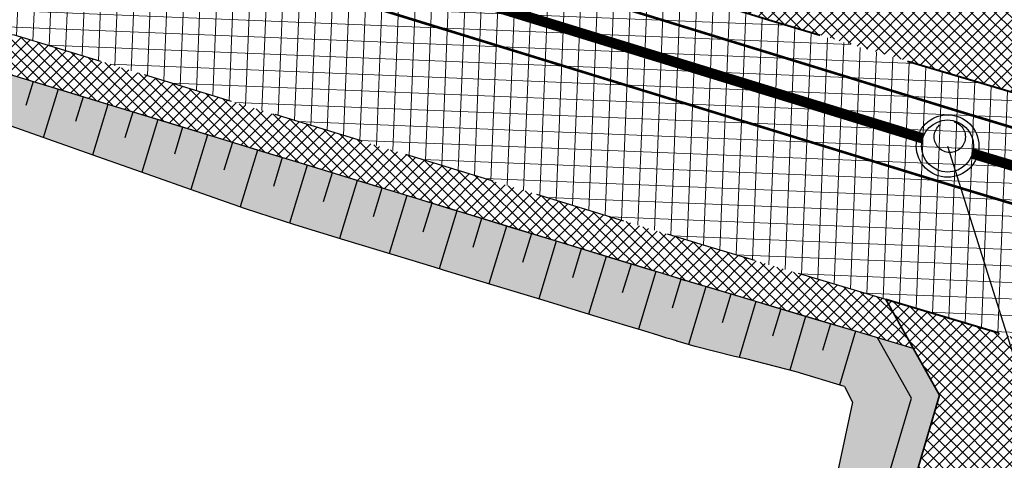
# Model space of a CAD drawing. Header units: metres. Extents: x 7331444 to 14836576, y 5479641 to 11132379.
# Tile 10 of 53: x 7417987 to 7418006, y 5566103 to 5566111. Entities that reach past the tile are written whole.
import ezdxf

# ---------------------------------------------------------------- set-up
doc = ezdxf.new("R2010")
doc.units = ezdxf.units.M
for name, pattern in [('1.5_0.5', [2, 1.5, -0.5]), ('ACAD_ISO02W100', [15, 12, -3]), ('DASHED', [0.75, 0.5, -0.25]), ('DASHED2', [0.375, 0.25, -0.125])]:
    doc.linetypes.add(name, pattern=pattern)
for name, color, linetype, lineweight in [('$Koncepcja', 10, 'Continuous', 35), ('$Wymiarowanie', 7, 'Continuous', 9), ('projekt KS', 44, 'Continuous', 30)]:
    doc.layers.add(name, color=color, linetype=linetype, lineweight=lineweight)
for name, color, linetype in [('$ODNOŚNIKI', 7, 'Continuous'), ('$wysarzenie', 7, 'Continuous'), ('C-DROGI-KORYTARZE', 7, 'Continuous'), ('Zakres', 7, 'Continuous')]:
    doc.layers.add(name, color=color, linetype=linetype)
pattern_1 = [(45, (0, 0), (-0.1122532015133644, 0.1122532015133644), []), (135, (0, 0), (-0.1122532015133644, -0.1122532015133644), [])]

# ---------------------------------------------------------------- blocks, each defined once
blk = doc.blocks.new('droga Potiebni')
at = {"layer": '$Koncepcja', "lineweight": 9, "transparency": 33554610}
h = blk.add_hatch(dxfattribs=at)
h.set_pattern_fill('ANSI37', color=253, scale=0.05)
h.set_pattern_definition(pattern_1)
h.paths.add_polyline_path([(7418342.136191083, 5566068.521620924), (7418341.406388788, 5566067.771159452), (7418358.945224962, 5566067.782246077), (7418358.944750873, 5566068.532245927)])
edge = h.paths.add_edge_path()
edge.add_line((7418225.188944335, 5566066.654371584), (7418224.479174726, 5566065.879449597))
edge.add_line((7418224.479174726, 5566065.879449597), (7418271.463018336, 5566067.499672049))
edge.add_arc((7418285.145300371, 5565670.735509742), 397.0000067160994, 90.03621774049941, 91.97504351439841, ccw=False)
edge.add_line((7418284.894349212, 5566067.735437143), (7418335.299169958, 5566067.767298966))
edge.add_line((7418335.299169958, 5566067.767298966), (7418334.523200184, 5566068.516808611))
edge.add_line((7418334.523200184, 5566068.516808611), (7418284.893875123, 5566068.485436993))
edge.add_arc((7418285.145300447, 5565670.735505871), 397.7500105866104, 90.03621775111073, 91.975043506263)
edge.add_line((7418271.437170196, 5566068.249226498), (7418225.188944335, 5566066.654371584))
h.paths.add_polyline_path([(7418186.852285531, 5566065.332344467), (7418186.135887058, 5566064.550185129), (7418218.406082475, 5566065.670021), (7418217.611284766, 5566066.393058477)])
edge = h.paths.add_edge_path()
edge.add_line((7418145.709186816, 5566065.964820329), (7418144.84892375, 5566065.31860538))
edge.add_arc((7418165.883506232, 5566226.955687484), 162.9999999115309, 262.5855022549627, 271.9750435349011)
edge.add_line((7418171.501168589, 5566064.052520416), (7418180.069423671, 5566064.347993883))
edge.add_line((7418180.069423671, 5566064.347993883), (7418179.274625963, 5566065.07103136))
edge.add_line((7418179.274625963, 5566065.07103136), (7418171.475320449, 5566064.802074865))
edge.add_arc((7418165.883506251, 5566226.955687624), 162.2500000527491, 262.8573018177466, 271.97504352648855, ccw=False)
edge = h.paths.add_edge_path()
edge.add_line((7418092.703852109, 5566079.447643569), (7418099.899301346, 5566077.302837))
edge.add_line((7418099.899301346, 5566077.302837), (7418098.952632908, 5566076.806415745))
edge.add_line((7418098.952632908, 5566076.806415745), (7418100.676673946, 5566076.293585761))
edge.add_line((7418100.676673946, 5566076.293585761), (7418100.151921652, 5566077.227536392))
edge.add_line((7418100.151921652, 5566077.227536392), (7418107.355813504, 5566075.080213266))
edge.add_line((7418107.355813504, 5566075.080213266), (7418106.414771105, 5566074.586742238))
edge.add_line((7418106.414771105, 5566074.586742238), (7418119.410269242, 5566070.721125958))
edge.add_arc((7418165.883502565, 5566226.955674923), 162.9999868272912, 253.4344634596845, 254.1244864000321)
edge.add_line((7418121.295153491, 5566070.172784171), (7418120.76378477, 5566071.105524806))
edge.add_arc((7418125.781728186, 5566090.312614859), 19.85175217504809, 251.929895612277, 255.35846495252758, ccw=False)
edge.add_line((7418119.624103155, 5566071.439996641), (7418092.703852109, 5566079.447643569))
h.paths.add_polyline_path([(7418085.553761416, 5566081.574496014), (7418084.601663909, 5566081.075227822), (7418093.231720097, 5566078.508147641), (7418092.703852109, 5566079.447643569)])
h.paths.add_polyline_path([(7417955.25261023, 5566119.894205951), (7417954.731849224, 5566120.837222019), (7417952.072061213, 5566121.648727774), (7417950.917479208, 5566121.21686165)])
h.paths.add_polyline_path([(7417973.248931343, 5566114.415681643), (7417972.71968353, 5566115.349103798), (7417961.914985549, 5566118.645635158), (7417960.986873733, 5566118.167611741)])
h.paths.add_polyline_path([(7418004.335007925, 5566104.951195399), (7418003.833081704, 5566105.882974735), (7418000.350337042, 5566106.918945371), (7417979.939159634, 5566113.14642961), (7417978.998199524, 5566112.661788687), (7418000.133984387, 5566106.200823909)])
h.paths.add_polyline_path([(7418034.141393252, 5566096.105240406), (7418033.627149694, 5566097.02048766), (7418011.033960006, 5566103.741015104), (7418010.106381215, 5566103.254604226)])
h.paths.add_polyline_path([(7418049.982115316, 5566091.373093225), (7418049.44811808, 5566092.323497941), (7418040.828027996, 5566094.878528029), (7418039.903389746, 5566094.393659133)])
h.paths.add_polyline_path([(7418056.655125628, 5566090.170629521), (7418055.730487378, 5566089.685760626), (7418078.880751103, 5566082.776959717), (7418078.352883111, 5566083.716455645)])
edge = h.paths.add_edge_path()
edge.add_line((7417934.69042922, 5566226.177766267), (7417935.405242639, 5566226.953943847))
edge.add_arc((7417338.293490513, 5566199.336974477), 597.7500661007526, 2.648095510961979, 3.15946188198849)
edge.add_line((7417935.134982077, 5566232.282011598), (7417934.182876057, 5566249.584045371))
edge.add_line((7417934.182876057, 5566249.584045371), (7417933.434009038, 5566249.542836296))
edge.add_line((7417933.434009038, 5566249.542836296), (7417934.38612207, 5566232.240675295))
edge.add_arc((7417321.434714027, 5566198.43656751), 613.8828441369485, 2.590062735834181, 3.1566493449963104, ccw=False)
edge = h.paths.add_edge_path()
edge.add_line((7417935.291440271, 5566199.782434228), (7417936.0442969, 5566200.525805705))
edge.add_arc((7417365.660591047, 5566199.484340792), 570.3846566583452, 0.1046163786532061, 2.007149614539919)
edge.add_line((7417935.695296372, 5566219.461609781), (7417934.929794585, 5566220.174430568))
edge.add_arc((7417344.818711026, 5566199.50978982), 590.4727921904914, 0.02645570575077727, 2.0055767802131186, ccw=False)
edge = h.paths.add_edge_path()
edge.add_line((7417934.64721982, 5566145.274781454), (7417935.404415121, 5566146.082126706))
edge.add_line((7417935.404415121, 5566146.082126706), (7417935.994058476, 5566191.644613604))
edge.add_arc((7417913.758307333, 5566192.052268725), 22.23948766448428, 358.9496958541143, 362.5098428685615)
edge.add_line((7417935.976460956, 5566193.026158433), (7417935.267433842, 5566193.752194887))
edge.add_arc((7417338.29364139, 5566199.336976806), 596.9999151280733, 359.2626479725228, 359.464004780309, ccw=False)
edge.add_line((7417935.244120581, 5566191.654265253), (7417934.64721982, 5566145.274781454))
edge = h.paths.add_edge_path()
edge.add_line((7417935.859142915, 5566138.591439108), (7417934.931456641, 5566139.461500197))
edge.add_arc((7417957.622651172, 5566143.217787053), 23.00000000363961, 189.3994690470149, 238.5827673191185)
edge.add_line((7417945.633525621, 5566123.589723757), (7417945.137462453, 5566124.800877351))
edge.add_arc((7417957.62166217, 5566143.21679123), 22.24862077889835, 191.9989567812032, 235.866544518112, ccw=False)
h = blk.add_hatch(dxfattribs=at)
h.set_pattern_fill('ANSI37', color=253, scale=0.05)
h.set_pattern_definition([(45, (7418366.502168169, 5566070.787023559), (-0.1122532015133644, 0.1122532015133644), []), (135, (7418366.502168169, 5566070.787023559), (-0.1122532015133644, -0.1122532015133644), [])])
edge = h.paths.add_edge_path()
edge.add_line((7418126.193701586, 5566076.50210066), (7418126.028718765, 5566075.88403812))
edge.add_line((7418126.028718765, 5566075.88403812), (7418127.091665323, 5566074.049652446))
edge.add_arc((7418205.227787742, 5566388.18051369), 323.7027210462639, 256.0318580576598, 256.5401508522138)
edge.add_line((7418129.88147859, 5566073.368847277), (7418131.634956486, 5566074.505029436))
edge.add_line((7418131.634956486, 5566074.505029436), (7418131.76408197, 5566075.142562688))
edge.add_arc((7418166.195316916, 5566228.307697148), 156.9874783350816, 255.23781033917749, 257.3306262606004, ccw=False)
h.paths.add_polyline_path([(7418104.420617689, 5566082.900360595), (7418104.23507018, 5566082.277434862), (7418105.244155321, 5566080.412292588), (7418119.886141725, 5566076.056915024), (7418121.688969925, 5566077.074645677), (7418121.860701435, 5566077.717990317)])
h.paths.add_polyline_path([(7418075.935844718, 5566091.373388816), (7418075.734598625, 5566090.696836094), (7418076.716432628, 5566088.898094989), (7418091.40253502, 5566084.529594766), (7418093.268481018, 5566085.539508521), (7418093.4540364, 5566086.162460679)])
h.paths.add_polyline_path([(7418036.681386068, 5566103.049945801), (7418036.493178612, 5566102.417226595), (7418037.506104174, 5566100.561525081), (7418069.616051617, 5566091.010160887), (7418071.421374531, 5566091.97983957), (7418071.622620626, 5566092.656392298)])
h.paths.add_polyline_path([(7418006.780740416, 5566111.944528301), (7418006.595310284, 5566111.321145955), (7418007.608235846, 5566109.465444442), (7418030.317462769, 5566102.699844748), (7418032.179954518, 5566103.70023007), (7418032.324180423, 5566104.346031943)])
h.paths.add_polyline_path([(7417977.523674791, 5566118.588184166), (7417978.066085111, 5566118.423066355), (7418000.419594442, 5566111.603764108), (7418002.28208619, 5566112.604149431), (7418002.467408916, 5566113.227170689), (7417976.684746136, 5566121.091984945), (7417976.490881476, 5566120.444608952)])
h.paths.add_polyline_path([(7417966.316046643, 5566124.275538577), (7417966.115415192, 5566123.679005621), (7417967.077260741, 5566121.776605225), (7417967.843322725, 5566121.541686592), (7417969.860948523, 5566120.926176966), (7417970.329594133, 5566120.783110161), (7417972.179284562, 5566121.73307414), (7417972.380658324, 5566122.405169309)])
edge = h.paths.add_edge_path()
edge.add_line((7417960.017704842, 5566124.260774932), (7417961.855259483, 5566125.128517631))
edge.add_line((7417961.855259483, 5566125.128517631), (7417962.070148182, 5566125.772379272))
edge.add_line((7417962.070148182, 5566125.772379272), (7417957.805658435, 5566127.502725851))
edge.add_arc((7417996.717851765, 5566217.282811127), 97.85000000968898, 242.1726807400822, 246.56728317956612, ccw=False)
edge.add_arc((7417957.625297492, 5566143.219720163), 14.10294496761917, 190.1287739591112, 242.1668389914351, ccw=False)
edge.add_arc((7418040.068907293, 5566157.937750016), 97.849999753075, 179.2629770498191, 190.1229322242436, ccw=False)
edge.add_line((7417942.227003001, 5566159.19640654), (7417942.647062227, 5566191.840309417))
edge.add_arc((7417338.299895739, 5566199.337098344), 604.3936626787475, 359.2892953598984, 360.8237091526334)
edge.add_line((7417942.631100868, 5566208.025826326), (7417940.481320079, 5566207.994917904))
edge.add_arc((7417338.293559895, 5566199.33697791), 602.2499966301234, -0.7106499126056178, 0.8237119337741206, ccw=False)
edge.add_line((7417940.497232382, 5566191.867353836), (7417940.077188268, 5566159.224636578))
edge.add_arc((7418040.068907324, 5566157.937750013), 99.99999978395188, 179.2626479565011, 190.1229322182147)
edge.add_arc((7417957.6231303, 5566143.218137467), 16.25053326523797, 190.1238515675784, 242.2371733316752)
edge.add_arc((7417995.526063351, 5566214.688358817), 97.14932553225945, 242.0909433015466, 248.5614657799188)
edge = h.paths.add_edge_path()
edge.add_line((7418315.601277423, 5566075.154849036), (7418315.6016883, 5566074.504849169))
edge.add_line((7418315.6016883, 5566074.504849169), (7418317.102636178, 5566073.005797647))
edge.add_line((7418317.102636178, 5566073.005797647), (7418360.357815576, 5566073.033140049))
edge.add_arc((7418360.354022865, 5566079.033138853), 6.000000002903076, 270.0362177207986, 360.4009435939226)
edge.add_line((7418366.353875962, 5566079.075125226), (7418366.279309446, 5566089.7306798))
edge.add_line((7418366.279309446, 5566089.7306798), (7418364.255086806, 5566089.7306798))
edge.add_line((7418364.255086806, 5566089.7306798), (7418364.351359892, 5566079.017410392))
edge.add_arc((7418360.551513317, 5566078.983263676), 3.799999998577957, -89.96378230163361, 0.5148655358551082, ccw=False)
edge.add_line((7418360.553915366, 5566075.183264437), (7418315.601277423, 5566075.154849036))
h.paths.add_polyline_path([(7418282.662164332, 5566075.127874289), (7418282.67155895, 5566074.477707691), (7418284.193110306, 5566072.984389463), (7418309.602637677, 5566073.001056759), (7418311.1016892, 5566074.502004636), (7418311.101278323, 5566075.152004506)])
edge = h.paths.add_edge_path()
edge.add_line((7418260.677983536, 5566074.532170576), (7418260.701322, 5566073.893972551))
edge.add_line((7418260.701322, 5566073.893972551), (7418262.25513735, 5566072.449791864))
edge.add_line((7418262.25513735, 5566072.449791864), (7418271.28208129, 5566072.746553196))
edge.add_arc((7418285.145299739, 5565670.735532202), 402.2499842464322, 91.20311347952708, 91.97504354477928, ccw=False)
edge.add_line((7418276.699358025, 5566072.896838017), (7418278.172028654, 5566074.412691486))
edge.add_line((7418278.172028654, 5566074.412691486), (7418278.159943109, 5566075.059325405))
edge.add_arc((7418281.852594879, 5565771.190614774), 303.891146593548, 90.69623143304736, 92.00735069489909)
edge.add_line((7418271.207983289, 5566074.895275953), (7418260.677983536, 5566074.532170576))
edge = h.paths.add_edge_path()
edge.add_line((7418217.669552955, 5566070.897742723), (7418219.095879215, 5566072.43410387))
edge.add_line((7418219.095879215, 5566072.43410387), (7418219.070972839, 5566073.104707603))
edge.add_line((7418219.070972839, 5566073.104707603), (7418171.246133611, 5566071.448124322))
edge.add_arc((7418165.884479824, 5566226.968010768), 155.6122823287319, 258.9910797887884, 271.97452889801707, ccw=False)
edge.add_line((7418136.168475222, 5566074.219388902), (7418136.039231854, 5566073.581273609))
edge.add_line((7418136.039231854, 5566073.581273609), (7418137.216103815, 5566071.836438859))
edge.add_arc((7418165.878521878, 5566226.640124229), 157.4347967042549, 259.5102875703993, 271.9808144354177)
edge.add_line((7418171.320231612, 5566069.299401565), (7418217.669552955, 5566070.897742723))
h.paths.add_polyline_path([(7418223.568588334, 5566073.252447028), (7418223.592778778, 5566072.601119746), (7418225.149713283, 5566071.155693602), (7418254.761198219, 5566072.176835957), (7418256.204327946, 5566073.72952056), (7418256.180453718, 5566074.382369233)])
h = blk.add_hatch(dxfattribs=at)
h.set_pattern_fill('ANSI37', color=253, scale=0.05)
h.set_pattern_definition([(45, (-28.77779160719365, 11.58044310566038), (-0.1122532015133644, 0.1122532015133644), []), (135, (-28.77779160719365, 11.58044310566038), (-0.1122532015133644, -0.1122532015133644), [])])
h.paths.add_polyline_path([(7418004.241393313, 5566113.620155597), (7418002.719008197, 5566114.073001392), (7418002.28208619, 5566112.604149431), (7418000.41821336, 5566111.603022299), (7418007.608235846, 5566109.465444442), (7418006.595312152, 5566111.321152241), (7418007.032232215, 5566112.789997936)])
h = blk.add_hatch(dxfattribs=at)
h.set_pattern_fill('ANSI37', color=253, scale=0.05)
h.set_pattern_definition(pattern_1)
h.paths.add_polyline_path([(7418009.178802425, 5566102.768193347), (7418011.033960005, 5566103.741015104), (7418003.833081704, 5566105.882974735), (7418004.864440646, 5566104.047368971), (7418004.201475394, 5566101.806230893), (7418008.542195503, 5566100.616158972)])
at = {"layer": '$Wymiarowanie', "lineweight": 9, "ltscale": 5, "transparency": 33554585}
h = blk.add_hatch(dxfattribs=at)
h.set_pattern_fill('ANSI37', color=253, scale=0.09999999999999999, angle=42.69633868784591)
h.set_pattern_definition([(87.6963386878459, (0, 0), (-0.3172434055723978, 0.01276211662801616), []), (177.6963386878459, (0, 0), (-0.01276211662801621, -0.3172434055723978), [])])
edge = h.paths.add_edge_path()
edge.add_line((7417938.676078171, 5566249.83129981), (7417934.182876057, 5566249.584045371))
edge.add_line((7417934.182876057, 5566249.584045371), (7417935.134982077, 5566232.282011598))
edge.add_arc((7417338.293555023, 5566199.336977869), 597.7500015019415, -0.7373520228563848, 3.159461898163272, ccw=False)
edge.add_line((7417935.994058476, 5566191.644613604), (7417935.374493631, 5566143.504119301))
edge.add_arc((7417957.622651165, 5566143.217787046), 22.24999999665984, 179.2626479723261, 253.0329649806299)
edge.add_line((7417951.129623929, 5566121.93626696), (7418000.350337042, 5566106.918945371))
edge.add_line((7418000.350337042, 5566106.918945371), (7418119.624103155, 5566071.439996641))
edge.add_arc((7418165.958122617, 5566227.538543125), 162.8299652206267, 253.4677718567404, 271.9417351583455)
edge.add_line((7418171.475320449, 5566064.802074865), (7418271.437170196, 5566068.249226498))
edge.add_arc((7418285.145300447, 5565670.735505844), 397.7500106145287, 90.03621775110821, 91.97504350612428, ccw=False)
edge.add_line((7418284.893875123, 5566068.485436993), (7418360.509094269, 5566068.533234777))
edge.add_arc((7418360.51288698, 5566062.533235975), 6.000000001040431, 0.7307032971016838, 90.03621772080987, ccw=False)
edge.add_line((7418366.512399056, 5566062.609752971), (7418366.353875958, 5566079.075125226))
edge.add_arc((7418360.354022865, 5566079.033138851), 5.999999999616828, -89.9637822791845, 0.40094362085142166, ccw=False)
edge.add_line((7418360.357815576, 5566073.033140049), (7418284.89103059, 5566072.985436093))
edge.add_arc((7418285.145300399, 5565670.735508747), 402.2500077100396, 90.0362177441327, 91.97504351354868)
edge.add_line((7418271.28208136, 5566072.746553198), (7418171.320231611, 5566069.299401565))
edge.add_arc((7418165.883506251, 5566226.955687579), 157.7500000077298, 253.4344634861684, 271.975043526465, ccw=False)
edge.add_line((7418120.907106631, 5566075.753220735), (7418001.648452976, 5566111.227674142))
edge.add_line((7418001.648452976, 5566111.227674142), (7417967.535706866, 5566121.635529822))
edge.add_arc((7417996.717851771, 5566217.282811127), 100.0000000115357, 242.1726807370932, 253.0329649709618, ccw=False)
edge.add_arc((7417957.46412342, 5566143.101983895), 16.07381722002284, 189.8158901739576, 242.4797227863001, ccw=False)
edge.add_arc((7418040.068907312, 5566157.937750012), 99.99999977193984, 179.2626479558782, 190.1229322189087, ccw=False)
edge.add_line((7417940.077188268, 5566159.224636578), (7417940.493685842, 5566191.586703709))
edge.add_arc((7417338.293556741, 5566199.336977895), 602.2499997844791, 359.2626479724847, 362.9105970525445)
edge.add_arc((7417945.758903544, 5566230.222487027), 6.000000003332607, 93.1594619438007, 182.9105970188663, ccw=False)
edge.add_line((7417945.428213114, 5566236.213367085), (7417948.423650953, 5566236.378712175))
edge.add_line((7417948.423650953, 5566236.378712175), (7417948.203248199, 5566240.371590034))
edge.add_line((7417948.203248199, 5566240.371590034), (7417945.215805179, 5566240.20668625))
edge.add_arc((7417944.885114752, 5566246.197566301), 5.999999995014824, 183.1594619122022, 273.15946191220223, ccw=False)
edge.add_line((7417938.894234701, 5566245.866875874), (7417938.676078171, 5566249.83129981))
at = {"lineweight": 9, "transparency": 33554610}
h = blk.add_hatch(color=253, dxfattribs=at)
h.dxf.hatch_style = 1
edge = h.paths.add_edge_path()
edge.add_line((7418000.133984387, 5566106.200823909), (7417982.910623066, 5566111.455700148))
edge.add_line((7417982.910623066, 5566111.455700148), (7417979.668833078, 5566112.444775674))
edge.add_line((7417979.668833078, 5566112.444775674), (7417978.486568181, 5566111.835850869))
edge.add_line((7417978.486568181, 5566111.835850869), (7417978.283252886, 5566111.170308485))
edge.add_arc((7417985.216932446, 5566109.052151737), 7.250000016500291, 163.0127105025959, 179.1050337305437)
edge.add_line((7417977.967816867, 5566109.165392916), (7417977.902565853, 5566104.988359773))
edge.add_line((7417977.902565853, 5566104.988359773), (7417978.446076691, 5566109.722668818))
edge.add_arc((7417986.758541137, 5566108.096541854), 8.470026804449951, 155.3560158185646, 168.9312896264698, ccw=False)
edge.add_line((7417979.059995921, 5566111.628362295), (7417979.686153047, 5566111.760110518))
edge.add_line((7417979.686153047, 5566111.760110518), (7417985.386067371, 5566109.788446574))
edge.add_line((7417985.386067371, 5566109.788446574), (7417988.601253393, 5566108.65807929))
edge.add_line((7417988.601253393, 5566108.65807929), (7417991.696386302, 5566107.574183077))
edge.add_line((7417991.696386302, 5566107.574183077), (7417995.161714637, 5566106.50349034))
edge.add_line((7417995.161714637, 5566106.50349034), (7417998.228930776, 5566105.570129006))
edge.add_line((7417998.228930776, 5566105.570129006), (7418000.170942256, 5566104.981944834))
edge.add_line((7418000.170942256, 5566104.981944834), (7418002.112774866, 5566104.495242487))
edge.add_line((7418002.112774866, 5566104.495242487), (7418003.038043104, 5566104.211990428))
edge.add_line((7418003.038043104, 5566104.211990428), (7418003.194845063, 5566103.914773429))
edge.add_line((7418003.194845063, 5566103.914773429), (7418001.924989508, 5566097.977668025))
edge.add_arc((7418026.581009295, 5566094.192669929), 24.94484961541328, 171.2725343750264, 185.6059353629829)
edge.add_arc((7418034.653501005, 5566090.444834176), 32.92415173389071, 164.3292695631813, 177.7178202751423, ccw=False)
edge.add_line((7418002.953144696, 5566099.337931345), (7418004.325053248, 5566103.986624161))
edge.add_line((7418004.325053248, 5566103.986624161), (7418003.672345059, 5566105.14830984))
edge.add_line((7418003.672345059, 5566105.14830984), (7418000.133984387, 5566106.200823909))
h = blk.add_hatch(color=253, dxfattribs=at)
h.dxf.hatch_style = 1
edge = h.paths.add_edge_path()
edge.add_line((7418004.864440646, 5566104.047368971), (7418004.360949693, 5566104.943478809))
edge.add_line((7418004.360949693, 5566104.943478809), (7418003.672345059, 5566105.14830984))
edge.add_line((7418003.672345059, 5566105.14830984), (7418004.325053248, 5566103.986624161))
edge.add_line((7418004.325053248, 5566103.986624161), (7418003.078306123, 5566099.772025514))
edge.add_arc((7418034.653550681, 5566090.444181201), 32.92422737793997, 163.5419965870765, 177.7166882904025)
edge.add_line((7418001.755463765, 5566091.755907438), (7418002.254814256, 5566091.730430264))
edge.add_arc((7418034.65267942, 5566090.444196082), 32.42338763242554, 163.5419084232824, 177.7264826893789, ccw=False)
edge.add_line((7418003.557768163, 5566099.630194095), (7418004.201409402, 5566101.80600781))
edge.add_line((7418004.201409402, 5566101.80600781), (7418004.864440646, 5566104.047368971))
at = {"layer": '$Koncepcja', "color": 253, "linetype": 'DASHED2', "lineweight": 25, "ltscale": 7, "flags": 128}
blk.add_lwpolyline([(7418003.833081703, 5566105.882974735), (7418000.350337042, 5566106.918945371), (7417979.929294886, 5566113.149439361)], dxfattribs=at)
at = {"layer": '$Koncepcja', "color": 253, "linetype": 'DASHED', "lineweight": 40, "ltscale": 7, "flags": 128}
for points in [[(7418007.605351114, 5566109.455746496), (7418001.648452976, 5566111.227674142), (7418000.419269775, 5566111.602699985)], [(7418011.033960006, 5566103.741015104), (7418003.833081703, 5566105.882974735)]]:
    blk.add_lwpolyline(points, dxfattribs=at)
at = {"layer": '$Koncepcja', "color": 253, "lineweight": 35, "ltscale": 7, "flags": 128}
blk.add_lwpolyline([(7418004.201409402, 5566101.80600781), (7418004.864440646, 5566104.047368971), (7418003.826952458, 5566105.893883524)], dxfattribs=at)
at = {"color": 253, "lineweight": 25}
for p, q in [((7418000.133984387, 5566106.200823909), (7417978.98307841, 5566112.654000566)), ((7418004.360949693, 5566104.943478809), (7418000.133984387, 5566106.200823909))]:
    blk.add_line(p, q, dxfattribs=at)
at = {"color": 253, "lineweight": 25, "flags": 128}
blk.add_lwpolyline([(7418001.755463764, 5566091.755907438), (7418001.775612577, 5566092.150822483, -0.0592279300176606), (7418003.078306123, 5566099.772025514), (7418004.325053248, 5566103.986624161), (7418003.672345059, 5566105.14830984)], format="xyb", dxfattribs=at)
at = {"layer": 'C-DROGI-KORYTARZE', "color": 253, "linetype": 'Continuous', "lineweight": -3}
for p, q in [((7417988.046002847, 5566109.88888722, 431.1105845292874), (7417987.089530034, 5566110.180708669, 431.1198338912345)), ((7417988.046002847, 5566109.88888722, 430.8105845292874), (7417987.089530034, 5566110.180708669, 430.8198338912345)), ((7417987.462801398, 5566110.066822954, 431.1162242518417), (7417987.323858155, 5566109.611423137, 430.7987922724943)), ((7417987.941037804, 5566109.920912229, 431.1115995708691), (7417987.657027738, 5566108.990041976, 430.4627455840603)), ((7417989.002475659, 5566109.597065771, 431.1013351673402), (7417988.046002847, 5566109.88888722, 431.1105845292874)), ((7417989.002475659, 5566109.597065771, 430.8013351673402), (7417988.046002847, 5566109.88888722, 430.8105845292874)), ((7417988.41927421, 5566109.775001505, 431.1069748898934), (7417988.274207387, 5566109.299531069, 430.7755528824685)), ((7417988.897510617, 5566109.62909078, 431.1023502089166), (7417988.601253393, 5566108.65807929, 430.4255161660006)), ((7417989.958948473, 5566109.305244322, 431.0920858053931), (7417989.002475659, 5566109.597065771, 431.1013351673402)), ((7417989.958948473, 5566109.305244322, 430.7920858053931), (7417989.002475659, 5566109.597065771, 430.8013351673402)), ((7417989.375747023, 5566109.483180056, 431.0977255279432), (7417989.224556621, 5566108.987639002, 430.7523134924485)), ((7417989.853983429, 5566109.337269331, 431.0931008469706), (7417989.545479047, 5566108.326116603, 430.38828674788)), ((7417987.760648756, 5566108.953611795, 430.4586599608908), (7417986.816423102, 5566109.285574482, 430.495889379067)), ((7417990.915421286, 5566109.013422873, 431.082836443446), (7417989.958948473, 5566109.305244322, 431.0920858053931)), ((7417990.915421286, 5566109.013422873, 430.7828364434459), (7417989.958948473, 5566109.305244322, 430.7920858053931)), ((7417990.332219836, 5566109.191358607, 431.088476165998), (7417990.174905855, 5566108.675746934, 430.7290741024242)), ((7417988.70487441, 5566108.621649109, 430.4214305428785), (7417987.760648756, 5566108.953611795, 430.4586599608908)), ((7417990.810456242, 5566109.045447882, 431.0838514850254), (7417990.489704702, 5566107.994153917, 430.3510573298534)), ((7417991.871894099, 5566108.721601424, 431.0735870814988), (7417990.915421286, 5566109.013422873, 431.082836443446)), ((7417991.871894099, 5566108.721601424, 430.7735870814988), (7417990.915421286, 5566109.013422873, 430.7828364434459)), ((7417991.288692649, 5566108.899537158, 431.0792268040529), (7417991.125255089, 5566108.363854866, 430.7058347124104)), ((7417989.649100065, 5566108.289686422, 430.3842011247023), (7417988.70487441, 5566108.621649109, 430.4214305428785)), ((7417991.766929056, 5566108.753626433, 431.0746021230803), (7417991.433930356, 5566107.66219123, 430.3138279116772)), ((7417992.828366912, 5566108.429779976, 431.0643377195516), (7417991.871894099, 5566108.721601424, 431.0735870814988)), ((7417992.828366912, 5566108.429779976, 430.7643377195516), (7417991.871894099, 5566108.721601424, 430.7735870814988)), ((7417992.245165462, 5566108.607715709, 431.0699774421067), (7417992.07697732, 5566108.056462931, 430.6857320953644)), ((7417992.723401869, 5566108.461804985, 431.0653527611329), (7417992.384420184, 5566107.350759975, 430.2909097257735)), ((7417993.784839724, 5566108.137958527, 431.0550883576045), (7417992.828366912, 5566108.429779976, 431.0643377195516)), ((7417993.784839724, 5566108.137958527, 430.7550883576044), (7417992.828366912, 5566108.429779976, 430.7643377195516)), ((7417990.59332572, 5566107.957723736, 430.3469717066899), (7417989.649100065, 5566108.289686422, 430.3842011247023)), ((7417993.201638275, 5566108.315894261, 431.0607280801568), (7417993.031903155, 5566107.759571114, 430.6729484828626)), ((7417993.679874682, 5566108.169983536, 431.0561033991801), (7417993.340511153, 5566107.057686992, 430.2807879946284)), ((7417994.741312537, 5566107.846137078, 431.0458389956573), (7417993.784839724, 5566108.137958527, 431.0550883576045)), ((7417994.741312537, 5566107.846137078, 430.7458389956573), (7417993.784839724, 5566108.137958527, 430.7550883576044)), ((7417994.158111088, 5566108.024072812, 431.0514787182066), (7417993.988482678, 5566107.468099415, 430.66394291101)), ((7417991.537551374, 5566107.625761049, 430.3097422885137), (7417990.59332572, 5566107.957723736, 430.3469717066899)), ((7417994.636347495, 5566107.878162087, 431.0468540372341), (7417994.297197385, 5566106.766565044, 430.2720262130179)), ((7417995.500671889, 5566107.614455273, 431.0384957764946), (7417994.741312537, 5566107.846137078, 431.0458389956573)), ((7417995.500671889, 5566107.614455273, 430.7384957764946), (7417994.741312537, 5566107.846137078, 430.7458389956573)), ((7417992.488813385, 5566107.316860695, 430.288588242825), (7417991.537551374, 5566107.625761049, 430.3097422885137)), ((7417995.114583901, 5566107.732251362, 431.0422293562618), (7417994.945062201, 5566107.176627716, 430.6549373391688)), ((7417995.592820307, 5566107.586340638, 431.0376046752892), (7417995.253883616, 5566106.475443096, 430.2632644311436)), ((7417995.69778535, 5566107.554315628, 431.0365896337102), (7417995.500671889, 5566107.614455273, 431.0384957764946)), ((7417995.69778535, 5566107.554315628, 430.7365896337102), (7417995.500671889, 5566107.614455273, 430.7384957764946)), ((7417996.654258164, 5566107.262494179, 431.027340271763), (7417995.69778535, 5566107.554315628, 431.0365896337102)), ((7417996.654258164, 5566107.262494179, 430.727340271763), (7417995.69778535, 5566107.554315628, 430.7365896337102)), ((7417996.071056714, 5566107.440429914, 431.0329799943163), (7417995.901641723, 5566106.885156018, 430.6459317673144)), ((7417993.445499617, 5566107.025738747, 430.2798264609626), (7417992.488813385, 5566107.316860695, 430.288588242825)), ((7417996.54929312, 5566107.294519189, 431.0283553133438), (7417996.210569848, 5566106.184321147, 430.2545026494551)), ((7417997.610730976, 5566106.97067273, 431.0180909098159), (7417996.654258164, 5566107.262494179, 431.027340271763)), ((7417997.610730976, 5566106.97067273, 430.7180909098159), (7417996.654258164, 5566107.262494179, 430.727340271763)), ((7417997.027529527, 5566107.148608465, 431.023730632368), (7417996.858221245, 5566106.593684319, 430.6369261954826)), ((7417994.402185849, 5566106.734616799, 430.2710646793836), (7417993.445499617, 5566107.025738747, 430.2798264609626)), ((7417997.505765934, 5566107.00269774, 431.0191059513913), (7417997.16725608, 5566105.8931992, 430.2457408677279)), ((7417997.965684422, 5566106.862375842, 431.0146584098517), (7417997.610730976, 5566106.97067273, 431.0180909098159)), ((7417997.965684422, 5566106.862375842, 430.7146584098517), (7417997.610730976, 5566106.97067273, 430.7180909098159)), ((7417995.161714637, 5566106.50349034, 430.2641085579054), (7417994.402185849, 5566106.734616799, 430.2710646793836)), ((7417997.98400234, 5566106.856787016, 431.0144812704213), (7417997.814800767, 5566106.30221262, 430.627920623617)), ((7417998.567203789, 5566106.678851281, 431.0088415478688), (7417997.965684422, 5566106.862375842, 431.0146584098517)), ((7417998.567203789, 5566106.678851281, 430.7088415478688), (7417997.965684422, 5566106.862375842, 430.7146584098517)), ((7417998.462238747, 5566106.710876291, 431.0098565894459), (7417998.123942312, 5566105.602077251, 430.2369790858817)), ((7417999.198190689, 5566106.486336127, 431.0027397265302), (7417998.567203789, 5566106.678851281, 431.0088415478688)), ((7417999.198190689, 5566106.486336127, 430.7027397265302), (7417998.567203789, 5566106.678851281, 430.7088415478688)), ((7417995.35887208, 5566106.443494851, 430.2623028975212), (7417995.161714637, 5566106.50349034, 430.2641085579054)), ((7417998.940475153, 5566106.564965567, 431.0052319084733), (7417998.77138029, 5566106.010740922, 430.6189150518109)), ((7417996.315558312, 5566106.152372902, 430.2535411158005), (7417995.35887208, 5566106.443494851, 430.2623028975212)), ((7417999.418711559, 5566106.419054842, 431.0006072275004), (7417999.080628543, 5566105.310955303, 430.2282173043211)), ((7417999.523676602, 5566106.387029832, 430.9995921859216), (7417999.198190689, 5566106.486336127, 431.0027397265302)), ((7417999.523676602, 5566106.387029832, 430.6995921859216), (7417999.198190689, 5566106.486336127, 430.7027397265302)), ((7417999.814443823, 5566106.298316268, 430.9967803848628), (7417999.523676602, 5566106.387029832, 430.9995921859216)), ((7417999.814443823, 5566106.298316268, 430.6967803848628), (7417999.523676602, 5566106.387029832, 430.6995921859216)), ((7417997.272244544, 5566105.861250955, 430.2447793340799), (7417996.315558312, 5566106.152372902, 430.2535411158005)), ((7417999.896947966, 5566106.273144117, 430.995982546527), (7417999.727959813, 5566105.719269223, 430.6099094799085)), ((7417999.968507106, 5566106.251311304, 430.9952905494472), (7417999.814443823, 5566106.298316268, 430.9967803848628)), ((7417999.968507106, 5566106.251311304, 430.6952905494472), (7417999.814443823, 5566106.298316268, 430.6967803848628)), ((7418000.045538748, 5566106.227808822, 430.9945456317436), (7417999.968507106, 5566106.251311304, 430.9952905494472)), ((7418000.045538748, 5566106.227808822, 430.6945456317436), (7417999.968507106, 5566106.251311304, 430.6952905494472)), ((7418000.084054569, 5566106.216057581, 430.9941731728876), (7418000.045538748, 5566106.227808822, 430.9945456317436)), ((7418000.084054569, 5566106.216057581, 430.6941731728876), (7418000.045538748, 5566106.227808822, 430.6945456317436)), ((7418000.375694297, 5566106.128925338, 430.9915523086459), (7418000.045539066, 5566105.019003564, 430.2195238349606)), ((7418000.103312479, 5566106.21018196, 430.9939869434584), (7418000.084054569, 5566106.216057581, 430.9941731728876)), ((7418000.103312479, 5566106.21018196, 430.6939869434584), (7418000.084054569, 5566106.216057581, 430.6941731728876)), ((7418000.112941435, 5566106.207244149, 430.9938938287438), (7418000.103312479, 5566106.21018196, 430.9939869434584)), ((7418000.112941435, 5566106.207244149, 430.6938938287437), (7418000.103312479, 5566106.21018196, 430.6939869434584)), ((7418000.144059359, 5566106.197827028, 430.9937875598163), (7418000.112941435, 5566106.207244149, 430.9938938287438)), ((7418000.144059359, 5566106.197827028, 430.6937875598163), (7418000.112941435, 5566106.207244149, 430.6938938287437)), ((7418000.150571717, 5566106.195889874, 430.9937247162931), (7418000.144059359, 5566106.197827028, 430.9937875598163)), ((7418000.150571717, 5566106.195889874, 430.6937247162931), (7418000.144059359, 5566106.197827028, 430.6937875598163)), ((7418000.152181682, 5566106.195410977, 430.9937091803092), (7418000.150571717, 5566106.195889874, 430.9937247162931)), ((7418000.152181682, 5566106.195410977, 430.6937091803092), (7418000.150571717, 5566106.195889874, 430.6937247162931)), ((7418000.156389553, 5566106.194159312, 430.9936685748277), (7418000.152181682, 5566106.195410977, 430.9937091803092)), ((7418000.156389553, 5566106.194159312, 430.6936685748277), (7418000.152181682, 5566106.195410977, 430.6937091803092)), ((7418000.173221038, 5566106.189152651, 430.9935061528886), (7418000.156389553, 5566106.194159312, 430.9936685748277)), ((7418000.173221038, 5566106.189152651, 430.6935061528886), (7418000.156389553, 5566106.194159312, 430.6936685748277)), ((7418000.501030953, 5566106.091642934, 430.9903428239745), (7418000.173221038, 5566106.189152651, 430.9935061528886)), ((7418000.501030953, 5566106.091642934, 430.6903428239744), (7418000.173221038, 5566106.189152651, 430.6935061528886)), ((7418001.25043597, 5566105.868726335, 430.9831111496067), (7418000.501030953, 5566106.091642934, 430.9903428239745)), ((7418001.25043597, 5566105.868726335, 430.6831111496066), (7418000.501030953, 5566106.091642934, 430.6903428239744)), ((7418000.854941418, 5566105.986369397, 430.9869276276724), (7418000.691899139, 5566105.438250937, 430.6056727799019)), ((7417997.627277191, 5566105.753213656, 430.2415277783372), (7417997.272244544, 5566105.861250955, 430.2447793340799)), ((7417998.228930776, 5566105.570129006, 430.2360175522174), (7417997.627277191, 5566105.753213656, 430.2415277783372)), ((7418001.33418854, 5566105.843813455, 430.9823029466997), (7418001.014691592, 5566104.769722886, 430.2351975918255)), ((7418001.459525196, 5566105.80653105, 430.9810934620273), (7418001.25043597, 5566105.868726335, 430.9831111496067)), ((7418001.459525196, 5566105.80653105, 430.6810934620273), (7418001.25043597, 5566105.868726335, 430.6831111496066)), ((7418002.418019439, 5566105.521419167, 430.9718441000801), (7418001.459525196, 5566105.80653105, 430.9810934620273)), ((7418002.418019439, 5566105.521419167, 430.6718441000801), (7418001.459525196, 5566105.80653105, 430.6810934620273)), ((7417998.860058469, 5566105.378075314, 430.2302373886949), (7417998.228930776, 5566105.570129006, 430.2360175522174)), ((7418001.813435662, 5566105.701257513, 430.977678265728), (7418001.657315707, 5566105.176410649, 430.6126104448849)), ((7418002.292682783, 5566105.558701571, 430.9730535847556), (7418001.985988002, 5566104.527649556, 430.255884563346)), ((7417999.185617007, 5566105.279007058, 430.2272557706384), (7417998.860058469, 5566105.378075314, 430.2302373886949)), ((7418003.376513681, 5566105.236307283, 430.962594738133), (7418002.418019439, 5566105.521419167, 430.9718441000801)), ((7418003.376513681, 5566105.236307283, 430.662594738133), (7418002.418019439, 5566105.521419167, 430.6718441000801)), ((7418002.771929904, 5566105.416145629, 430.96842890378), (7418002.618889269, 5566104.90165088, 430.6105617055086)), ((7417999.476449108, 5566105.190506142, 430.2245921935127), (7417999.185617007, 5566105.279007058, 430.2272557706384)), ((7417999.630546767, 5566105.143613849, 430.2231808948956), (7417999.476449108, 5566105.190506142, 430.2245921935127)), ((7418003.251177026, 5566105.273589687, 430.9638042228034), (7418002.943962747, 5566104.240791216, 430.2454204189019)), ((7418004.335007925, 5566104.951195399, 430.9533453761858), (7418003.376513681, 5566105.236307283, 430.962594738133)), ((7418004.335007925, 5566104.951195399, 430.6533453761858), (7418003.376513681, 5566105.236307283, 430.662594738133)), ((7417999.707595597, 5566105.120167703, 430.2224752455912), (7417999.630546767, 5566105.143613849, 430.2231808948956)), ((7417999.746120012, 5566105.10844463, 430.222122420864), (7417999.707595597, 5566105.120167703, 430.2224752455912)), ((7417999.765382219, 5566105.102583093, 430.2219460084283), (7417999.746120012, 5566105.10844463, 430.222122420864)), ((7417999.775013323, 5566105.099652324, 430.2218578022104), (7417999.765382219, 5566105.102583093, 430.2219460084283)), ((7417999.813781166, 5566105.087491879, 430.2214715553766), (7417999.775013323, 5566105.099652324, 430.2218578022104)), ((7417999.820296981, 5566105.085566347, 430.2214167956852), (7417999.813781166, 5566105.087491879, 430.2214715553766)), ((7417999.821907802, 5566105.085090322, 430.2214032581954), (7417999.820296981, 5566105.085566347, 430.2214167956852)), ((7417999.826117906, 5566105.083846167, 430.2213678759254), (7417999.821907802, 5566105.085090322, 430.2214032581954)), ((7417999.842958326, 5566105.078869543, 430.2212263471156), (7417999.826117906, 5566105.083846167, 430.2213678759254)), ((7418000.170942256, 5566104.981944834, 430.2184699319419), (7417999.842958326, 5566105.078869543, 430.2212263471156)), ((7418000.92882603, 5566104.787532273, 430.2310648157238), (7418000.170942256, 5566104.981944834, 430.2184699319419)), ((7418001.143190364, 5566104.743070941, 430.2413823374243), (7418000.92882603, 5566104.787532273, 430.2310648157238)), ((7418002.112774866, 5566104.495242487, 430.2580662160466), (7418001.143190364, 5566104.743070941, 430.2413823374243)), ((7418003.038043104, 5566104.211990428, 430.2439890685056), (7418002.112774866, 5566104.495242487, 430.2580662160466))]:
    blk.add_line(p, q, dxfattribs=at)
at = {"layer": 'C-DROGI-KORYTARZE', "color": 253, "linetype": 'Continuous', "lineweight": -3, "flags": 128}
blk.add_lwpolyline([(7418003.038043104, 5566104.211990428), (7418003.194845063, 5566103.914773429)], dxfattribs=at)
at = {"layer": 'C-DROGI-KORYTARZE', "color": 253, "linetype": 'Continuous', "lineweight": -3, "elevation": 430.2251042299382, "flags": 128}
blk.add_lwpolyline([(7418003.194845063, 5566103.91477343), (7418001.924989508, 5566097.977668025, 0.06391730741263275), (7418001.759669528, 5566091.838340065)], format="xyb", dxfattribs=at)
blk = doc.blocks.new('P. KS')
at = {"layer": 'projekt KS', "color": 7, "const_width": 0.2, "elevation": 3856.500000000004}
for points in [[(7418004.539392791, 5566108.977868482), (7417977.297392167, 5566117.363744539)], [(7418024.560847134, 5566102.92096576), (7418005.495861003, 5566108.686042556)]]:
    blk.add_lwpolyline(points, dxfattribs=at)
at = {"layer": 'projekt KS', "color": 7}
for radius in [0.6, 0.5]:
    blk.add_circle((7418005.01726394, 5566108.830765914), radius, dxfattribs=at)
at = {"layer": 'projekt KS', "color": 7, "linetype": 'ACAD_ISO02W100', "ltscale": 0.1}
blk.add_circle((7418005.059063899, 5566109.007606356), 0.3, dxfattribs=at)

msp = doc.modelspace()

# ---------------------------------------------------------------- linework, layer by layer
at = {"layer": '$ODNOŚNIKI'}
msp.add_lwpolyline([(7418005.01726394, 5566108.830765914), (7418006.73505166, 5566103.362494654), (7418011.14505166, 5566103.362494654)], dxfattribs=at)
at = {"color": 6, "lineweight": 50}
msp.add_circle((7417939.891438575, 5566137.207564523), 86496.15429247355, dxfattribs=at)
at = {"layer": 'Zakres', "color": 6, "linetype": '1.5_0.5', "lineweight": 20, "const_width": 0.05, "flags": 128}
for points in [[(7417938.889114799, 5566155.0526605), (7417939.04462817, 5566153.327205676), (7417940.657164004, 5566136.152168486), (7417941.267427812, 5566135.035670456), (7417954.381211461, 5566125.634843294), (7417977.029041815, 5566118.177866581), (7418005.221533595, 5566109.500300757), (7418025.235936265, 5566103.448129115), (7418051.515769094, 5566096.022536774), (7418081.616853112, 5566087.007925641), (7418102.243616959, 5566080.832440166), (7418129.973680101, 5566072.871285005), (7418144.503889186, 5566070.046828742), (7418174.562887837, 5566068.982971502), (7418231.760709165, 5566071.016742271), (7418283.336367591, 5566071.597897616), (7418333.325980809, 5566072.331913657), (7418365.838681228, 5566072.878255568), (7418365.914251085, 5566054.930189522), (7418366.419561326, 5566023.141295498), (7418366.538721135, 5566015.749842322), (7418366.869959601, 5565991.857765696), (7418367.092588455, 5565965.119427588), (7418367.395424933, 5565945.882776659), (7418359.916515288, 5565945.920008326)], [(7417937.500490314, 5566154.899011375), (7417937.659610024, 5566153.196288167), (7417939.728583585, 5566135.339411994), (7417940.223329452, 5566134.061581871), (7417953.739759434, 5566124.372111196), (7417976.604158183, 5566116.843827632), (7418004.812994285, 5566108.161231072), (7418024.84295213, 5566102.104355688), (7418051.124584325, 5566094.678254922), (7418081.215208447, 5566085.666776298), (7418101.849671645, 5566079.488985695), (7418129.646319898, 5566071.508714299), (7418144.344585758, 5566068.6515903), (7418174.563002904, 5566067.582090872), (7418231.793475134, 5566069.617022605), (7418283.354532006, 5566070.198013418), (7418333.348019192, 5566070.932086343), (7418364.444662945, 5566071.454632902), (7418364.514297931, 5566054.916116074), (7418365.019738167, 5566023.119044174), (7418365.138877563, 5566015.728855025), (7418365.470040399, 5565991.842233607), (7418365.692680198, 5565965.102580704), (7418365.973099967, 5565947.289874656), (7418359.871814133, 5565947.320248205)]]:
    msp.add_lwpolyline(points, dxfattribs=at)

# ---------------------------------------------------------------- block references
at = {"layer": '$wysarzenie'}
msp.add_blockref('droga Potiebni', (0, 0), dxfattribs=at)
msp.add_blockref('P. KS', (0, 0))

doc.saveas('drawing.dxf')
